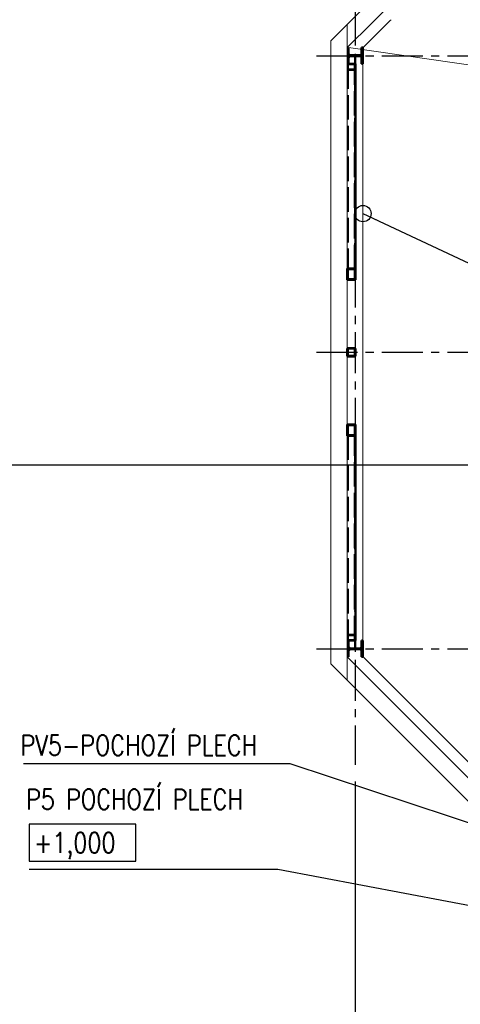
# Paper-space layout 'Layout1' of a CAD drawing. Extents: x -2 to 985, y -36 to 1353.
# Tile 46 of 73: x 594 to 648, y 231 to 351. Entities that reach past the tile are written whole.
import ezdxf
from ezdxf.enums import TextEntityAlignment as Align

# ---------------------------------------------------------------- set-up
doc = ezdxf.new("R2010")
doc.units = 0
for name, pattern in [('ACAD_ISO02W100', [15, 12, -3]), ('ACAD_ISO04W100', [30.5, 24, -3, 0.5, -3]), ('HP_01_CER_B', [8, 5, -1, 1, -1])]:
    doc.linetypes.add(name, pattern=pattern)
doc.layers.get('0').update_dxf_attribs({"linetype": 'CONTINUOUS'})
doc.layers.get('DEFPOINTS').update_dxf_attribs({"color": 132, "linetype": 'CONTINUOUS'})
doc.layers.add('RAMECEK_HP', color=251, linetype='CONTINUOUS')
for name, color, linetype, lineweight in [('SS_KOTY', 3, 'CONTINUOUS', 25), ('SS_OPLÁŠTĚNÍ', 9, 'CONTINUOUS', 13), ('SS_OSY_025', 7, 'HP_01_CER_B', 25), ('SS_PODKLADY', 9, 'CONTINUOUS', 13), ('SS_POPIS_PROFILU', 13, 'CONTINUOUS', 25), ('SS_SLOUPKY', 131, 'CONTINUOUS', 50), ('SS_SLOUPY', 143, 'CONTINUOUS', 50), ('SS_SRAFY', 8, 'CONTINUOUS', 18), ('SS_ZTUŽENÍ', 151, 'CONTINUOUS', 50)]:
    doc.layers.add(name, color=color, linetype=linetype, lineweight=lineweight)
doc.styles.add('ROMANS', font='romans.shx', dxfattribs={"width": 0.8})
doc.styles.add('romans.shx', font='romans.shx', dxfattribs={"height": 5})
doc.dimstyles.new('A-1_(2.5)_50AS', dxfattribs={"dimtxt": 2.5, "dimasz": 2, "dimexe": 1, "dimexo": 2, "dimgap": 0, "dimtad": 0, "dimdec": 1, "dimlfac": 50, "dimrnd": 1, "dimtxsty": 'ROMANS', "dimblk1": 'OBLIQUE', "dimblk2": 'OBLIQUE', "dimsah": 1, "dimcen": 2, "dimclrd": 256, "dimclre": 256, "dimclrt": 256, "dimadec": 1, "dimazin": 2, "dimtfac": 0.714286, "dimtdec": 1, "dimtmove": 0, "dimatfit": 3, "dimldrblk": 'OPEN', "dimfxl": 1, "dimtvp": 1.142857, "dimtfill": 1, "dimtolj": 1, "dimlwd": -1, "dimlwe": -1, "dimarcsym": 0})
pattern_1 = [(45, (657.00232, 254.753937), (-0.04490128, 0.04490128), [])]

# ---------------------------------------------------------------- blocks, each defined once
blk = doc.blocks.new('*U6')
at = {"layer": 'DEFPOINTS'}
blk.add_lwpolyline([(743, 0), (533, 0), (533, 297), (743, 297)], close=True, dxfattribs=at)
at = {"layer": 'DEFPOINTS', "style": 'ROMANS', "width": 0.8}
blk.add_attdef('TISK', text='', height=10, dxfattribs=at).set_placement((743, -33), align=Align.RIGHT)
blk = doc.blocks.new('_Oblique')
at = {"color": 0, "linetype": 'ByBlock', "lineweight": -2}
blk.add_line((-0.5, -0.5), (0.5, 0.5), dxfattribs=at)
blk = doc.blocks.new('*D124')
at = {"layer": 'DEFPOINTS', "color": 0, "transparency": 16777216}
for p in [(635.24, 260.37, -0.2), (656.04, 228.14, -0.2), (656.04, 222.94)]:
    blk.add_point(p, dxfattribs=at)
at = {"layer": 'SS_KOTY', "transparency": 16777216}
for p, q in [((635.24, 258.37), (635.24, 221.94)), ((656.04, 226.14), (656.04, 221.94)), ((635.24, 222.94), (656.04, 222.94))]:
    blk.add_line(p, q, dxfattribs=at)
at = {"layer": 'SS_KOTY', "transparency": 16777216, "xscale": 2, "yscale": 2, "zscale": 2, "rotation": 180}
blk.add_blockref('_Oblique', (635.24, 222.94), dxfattribs=at)
at = {"layer": 'SS_KOTY', "transparency": 16777216, "xscale": 2, "yscale": 2, "zscale": 2}
blk.add_blockref('_Oblique', (656.04, 222.94), dxfattribs=at)
at = {"layer": 'SS_KOTY', "transparency": 16777216, "insert": (645.64, 225.8), "char_height": 2.5, "attachment_point": 5, "style": 'ROMANS', "bg_fill": 3, "box_fill_scale": 1.1, "bg_fill_color": 256, "bg_fill_true_color": 13158600, "bg_fill_transparency": 0}
blk.add_mtext('\\A1;1040', dxfattribs=at)
blk = doc.blocks.new('_OPEN')
at = {"color": 0, "linetype": 'ByBlock'}
for p, q in [((-1, 0.167), (0, 0)), ((0, 0), (-1, -0.167)), ((0, 0), (-1, 0))]:
    blk.add_line(p, q, dxfattribs=at)

psp = doc.layouts.get("Layout1")

# ---------------------------------------------------------------- hatches: boundary and pattern name
at = {"layer": 'SS_SRAFY'}
h = psp.add_hatch(dxfattribs=at)
h.set_pattern_fill('ANSI31', color=5, scale=0.02, style=0)
h.set_pattern_definition(pattern_1)
h.paths.add_polyline_path([(634.4423, 347.9539), (634.2823, 347.9539), (634.2823, 345.9539), (634.4423, 345.9539), (634.4423, 346.6639, -0.41421356), (634.6823, 346.9039), (635.8023, 346.9039, -0.41421356), (636.0423, 346.6639), (636.0423, 345.9539), (636.2023, 345.9539), (636.2023, 347.9539), (636.0423, 347.9539), (636.0423, 347.2439, -0.41421356), (635.8023, 347.0039), (634.6823, 347.0039, -0.41421356), (634.4423, 347.2439)], flags=0)
h = psp.add_hatch(dxfattribs=at)
h.set_pattern_fill('ANSI31', color=5, scale=0.02, style=0)
h.set_pattern_definition(pattern_1)
h.paths.add_polyline_path([(635.1623, 311.2539), (634.4023, 311.2539, 0.41421356), (634.2823, 311.1339), (634.2823, 310.3739, 0.41421356), (634.4023, 310.2539), (635.1623, 310.2539, 0.41421356), (635.2823, 310.3739), (635.2823, 311.1339, 0.41421356)], flags=0)
h.paths.add_polyline_path([(635.2223, 311.1339), (635.2223, 310.3739, -0.41421356), (635.1623, 310.3139), (634.4023, 310.3139, -0.41421356), (634.3423, 310.3739), (634.3423, 311.1339, -0.41421356), (634.4023, 311.1939), (635.1623, 311.1939, -0.41421356)], flags=0)
h = psp.add_hatch(dxfattribs=at)
h.set_pattern_fill('ANSI31', color=5, scale=0.02, style=0)
h.set_pattern_definition(pattern_1)
h.paths.add_polyline_path([(634.4423, 275.5539), (634.2823, 275.5539), (634.2823, 273.5539), (634.4423, 273.5539), (634.4423, 274.2639, -0.41421356), (634.6823, 274.5039), (635.8023, 274.5039, -0.41421356), (636.0423, 274.2639), (636.0423, 273.5539), (636.2023, 273.5539), (636.2023, 275.5539), (636.0423, 275.5539), (636.0423, 274.8439, -0.41421356), (635.8023, 274.6039), (634.6823, 274.6039, -0.41421356), (634.4423, 274.8439)], flags=0)

# ---------------------------------------------------------------- linework, layer by layer
at = {"layer": 'SS_OPLÁŠTĚNÍ', "color": 9, "linetype": 'Continuous', "ltscale": 0.25}
for p, q in [((657.0823, 370.7539), (634.2823, 347.9539)), ((654.2539, 370.7539), (634.2823, 350.7824)), ((634.2823, 350.7824), (632.2823, 348.7824)), ((634.2823, 350.7824), (634.2823, 347.9539)), ((632.2823, 348.7824), (632.2823, 272.7255)), ((634.2823, 347.9539), (634.2823, 320.9708)), ((634.2823, 319.5897), (634.2823, 311.1339)), ((634.2823, 310.3739), (634.2823, 301.9182)), ((634.2823, 300.5371), (634.2823, 273.5539)), ((634.2823, 273.5539), (634.2823, 270.7255)), ((632.2823, 272.7255), (634.2823, 270.7255))]:
    psp.add_line(p, q, dxfattribs=at)
at = {"layer": 'SS_OSY_025'}
for p, q in [((635.2423, 361.1993, -0.2), (635.2423, 260.3731, -0.2)), ((630.5262, 346.9539, -970), (712.6271, 346.9539, -970)), ((630.5262, 310.7539, -970), (712.6271, 310.7539, -970)), ((630.5262, 274.5539, -970), (712.6271, 274.5539, -970))]:
    psp.add_line(p, q, dxfattribs=at)
at = {"layer": 'SS_PODKLADY', "color": 9, "linetype": 'Continuous', "ltscale": 0.25}
for p, q in [((636.2023, 347.9139), (639.5423, 351.2539)), ((639.5423, 351.2539), (639.6423, 351.3539)), ((636.2023, 275.5539), (636.2023, 345.9539))]:
    psp.add_line(p, q, dxfattribs=at)
at = {"layer": 'SS_PODKLADY'}
psp.add_line((634.4423, 347.9539, -970), (690.6917, 339.775), dxfattribs=at)
at = {"layer": 'SS_POPIS_PROFILU', "color": 0, "linetype": 'ByBlock', "lineweight": -2}
psp.add_line((636.2023, 327.6836), (638.0137, 326.8358), dxfattribs=at)
at = {"layer": 'SS_POPIS_PROFILU', "color": 13}
psp.add_lwpolyline([(636.2023, 327.6836), (663.489, 314.9128), (694.0604, 314.9128)], dxfattribs=at)
at = {"layer": 'SS_POPIS_PROFILU', "color": 4}
psp.add_lwpolyline([(595.4298, 248.6293), (608.4774, 248.6293), (608.4774, 253.1293), (595.4298, 253.1293), (595.4298, 248.6293)], dxfattribs=at)
at = {"layer": 'SS_POPIS_PROFILU', "color": 0, "linetype": 'ByBlock', "lineweight": -2}
psp.add_circle((636.2023, 327.6836), 1, dxfattribs=at)
at = {"layer": 'SS_SLOUPKY', "color": 1, "linetype": 'Continuous', "ltscale": 0.25}
for p, q in [((634.2823, 311.1339), (634.2823, 310.3739)), ((634.3423, 311.1339), (634.3423, 310.3739)), ((635.1623, 311.2539), (634.4023, 311.2539)), ((634.4023, 311.1939), (635.1623, 311.1939)), ((635.1623, 310.3139), (634.4023, 310.3139)), ((634.4023, 310.2539), (635.1623, 310.2539)), ((635.2223, 310.3739), (635.2223, 311.1339)), ((635.2823, 310.3739), (635.2823, 311.1339))]:
    psp.add_line(p, q, dxfattribs=at)
at = {"layer": 'SS_SLOUPKY', "color": 7, "linetype": 'ACAD_ISO04W100', "ltscale": 0.25}
psp.add_line((634.7823, 310.7539), (634.7823, 310.7539), dxfattribs=at)
at = {"layer": 'SS_SLOUPKY', "color": 1, "linetype": 'Continuous', "ltscale": 0.25}
for centre, start, end in [((634.4023, 311.1339), 90, 180), ((634.4023, 310.3739), 180, 270), ((635.1623, 311.1339), 0, 90), ((635.1623, 310.3739), 270, 0)]:
    psp.add_arc(centre, 0.12, start, end, dxfattribs=at)
at = {"layer": 'SS_SLOUPKY', "color": 1, "linetype": 'Continuous', "ltscale": 0.25, "extrusion": (2.27374e-13, -9.41813e-14, -1)}
psp.add_arc((-634.4023, 311.1339), 0.06, 0, 90, dxfattribs=at)
at = {"layer": 'SS_SLOUPKY', "color": 1, "linetype": 'Continuous', "ltscale": 0.25, "extrusion": (7.57912e-14, 3.13938e-14, -1)}
psp.add_arc((-634.4023, 310.3739), 0.06, 270, 0, dxfattribs=at)
at = {"layer": 'SS_SLOUPKY', "color": 1, "linetype": 'Continuous', "ltscale": 0.25, "extrusion": (-9.41813e-14, -2.27374e-13, -1)}
psp.add_arc((-635.1623, 311.1339), 0.06, 90, 180, dxfattribs=at)
at = {"layer": 'SS_SLOUPKY', "color": 1, "linetype": 'Continuous', "ltscale": 0.25, "extrusion": (-3.13938e-14, 7.57912e-14, -1)}
psp.add_arc((-635.1623, 310.3739), 0.06, 180, 270, dxfattribs=at)
at = {"layer": 'SS_SLOUPY', "color": 1, "linetype": 'Continuous', "ltscale": 0.25}
for p, q in [((634.4423, 347.9539), (634.2823, 347.9539)), ((634.4423, 347.2439), (634.4423, 347.9539)), ((636.2023, 347.9539), (636.0423, 347.9539)), ((636.0423, 347.9539), (636.0423, 347.2439)), ((636.2023, 345.9539), (636.2023, 347.9539)), ((634.4423, 345.9539), (634.4423, 346.6639)), ((635.8023, 347.0039), (634.6823, 347.0039)), ((634.6823, 346.9039), (635.8023, 346.9039)), ((636.0423, 346.6639), (636.0423, 345.9539)), ((634.4423, 345.9539), (634.2823, 345.9539)), ((636.2023, 345.9539), (636.0423, 345.9539)), ((634.2823, 275.5539), (634.4423, 275.5539)), ((634.4423, 274.8439), (634.4423, 275.5539)), ((636.0423, 275.5539), (636.2023, 275.5539)), ((636.0423, 275.5539), (636.0423, 274.8439)), ((636.2023, 273.5539), (636.2023, 275.5539)), ((634.4423, 273.5539), (634.4423, 274.2639)), ((635.8023, 274.6039), (634.6823, 274.6039)), ((634.6823, 274.5039), (635.8023, 274.5039)), ((636.0423, 274.2639), (636.0423, 273.5539)), ((634.2823, 273.5539), (634.4423, 273.5539)), ((636.0423, 273.5539), (636.2023, 273.5539))]:
    psp.add_line(p, q, dxfattribs=at)
at = {"layer": 'SS_SLOUPY', "color": 7, "linetype": 'ACAD_ISO04W100', "ltscale": 0.25}
for p, q in [((635.2423, 346.9539), (635.2423, 346.9539)), ((635.2423, 274.5539), (635.2423, 274.5539))]:
    psp.add_line(p, q, dxfattribs=at)
at = {"layer": 'SS_SLOUPY', "color": 1, "linetype": 'Continuous', "ltscale": 0.25, "extrusion": (0, 0, -1)}
for centre, start, end in [((-634.6823, 347.2439), 270, 0), ((-635.8023, 347.2439), 180, 270), ((-634.6823, 274.8439), 270, 0), ((-635.8023, 274.8439), 180, 270)]:
    psp.add_arc(centre, 0.24, start, end, dxfattribs=at)
at = {"layer": 'SS_SLOUPY', "color": 1, "linetype": 'Continuous', "ltscale": 0.25, "extrusion": (-1.89478e-14, 7.84844e-15, -1)}
for centre in [(-634.6823, 346.6639), (-634.6823, 274.2639)]:
    psp.add_arc(centre, 0.24, 0, 90, dxfattribs=at)
at = {"layer": 'SS_SLOUPY', "color": 1, "linetype": 'Continuous', "ltscale": 0.25, "extrusion": (7.84844e-15, 1.89478e-14, -1)}
for centre in [(-635.8023, 346.6639), (-635.8023, 274.2639)]:
    psp.add_arc(centre, 0.24, 90, 180, dxfattribs=at)
at = {"layer": 'SS_ZTUŽENÍ', "color": 7, "linetype": 'ACAD_ISO04W100', "ltscale": 0.25}
for p, q in [((635.2423, 346.9539), (635.2423, 320.2803)), ((635.2423, 301.2276), (635.2423, 274.5539))]:
    psp.add_line(p, q, dxfattribs=at)
at = {"layer": 'SS_ZTUŽENÍ', "color": 3, "linetype": 'ACAD_ISO02W100', "ltscale": 0.25}
for p, q in [((635.2823, 345.2299), (634.2823, 345.2299)), ((635.2223, 345.9105), (634.3423, 345.9105)), ((634.3423, 345.9105), (634.3423, 320.8879)), ((635.2223, 345.2733), (634.3423, 345.2733)), ((635.2223, 320.8879), (635.2223, 345.9105)), ((634.3423, 300.6199), (634.3423, 275.5974)), ((635.2223, 275.5974), (635.2223, 300.6199)), ((634.2823, 276.278), (635.2823, 276.278)), ((634.3423, 276.2346), (635.2223, 276.2346)), ((634.3423, 275.5974), (635.2223, 275.5974))]:
    psp.add_line(p, q, dxfattribs=at)
at = {"layer": 'SS_ZTUŽENÍ', "color": 1, "linetype": 'Continuous', "ltscale": 0.25}
for p, q in [((635.2823, 345.9539), (634.4423, 345.9539)), ((635.2823, 320.9708), (635.2823, 345.9539)), ((634.2823, 320.9708), (635.2823, 320.9708)), ((634.2823, 320.9708), (634.2823, 319.5897)), ((635.2823, 319.5897), (635.2823, 320.9708)), ((634.3423, 320.8879), (635.2223, 320.8879)), ((634.3423, 320.8879), (634.3423, 319.6726)), ((635.2223, 319.6726), (635.2223, 320.8879)), ((634.2823, 319.5897), (635.2823, 319.5897)), ((634.3423, 319.6726), (635.2223, 319.6726)), ((635.2823, 301.9182), (634.2823, 301.9182)), ((634.2823, 301.9182), (634.2823, 300.5371)), ((635.2223, 301.8353), (634.3423, 301.8353)), ((634.3423, 301.8353), (634.3423, 300.6199)), ((635.2223, 300.6199), (635.2223, 301.8353)), ((635.2823, 300.5371), (635.2823, 301.9182)), ((635.2823, 300.5371), (634.2823, 300.5371)), ((635.2223, 300.6199), (634.3423, 300.6199)), ((635.2823, 275.554), (635.2823, 300.5371)), ((634.4423, 275.554), (635.2823, 275.554))]:
    psp.add_line(p, q, dxfattribs=at)

# ---------------------------------------------------------------- block references
at = {"layer": 'RAMECEK_HP'}
psp.add_blockref('*U6', (0, 0), dxfattribs=at)

# ---------------------------------------------------------------- texts
at = {"layer": 'SS_POPIS_PROFILU', "color": 13, "style": 'romans.shx', "width": 0.8}
for s, p in [('PV5-POCHOZÍ PLECH', (594.3737, 261.5212)), ('P5 POCHOZÍ PLECH', (595.0526, 254.9293))]:
    psp.add_text(s, height=2.5, dxfattribs=at).set_placement(p)
at = {"layer": 'SS_POPIS_PROFILU', "color": 4, "style": 'romans.shx', "width": 0.8}
psp.add_text('+1,000', height=2.5, dxfattribs=at).set_placement((596.0316, 249.6293))

# ---------------------------------------------------------------- next in the draw order: dimensions: what is measured, and where the dimension line sits
at = {"layer": 'SS_KOTY'}
dim = psp.add_linear_dim(base=(656.0423, 222.9387), p1=(635.2423, 260.3731, -0.2), p2=(656.0423, 228.1413, -0.2), dimstyle='A-1_(2.5)_50AS', dxfattribs=at)
dim.commit()
dim.dimension.update_dxf_attribs({"geometry": '*D124', "text_midpoint": (645.6423, 225.7958)})

# ---------------------------------------------------------------- next in the draw order: linework, layer by layer
at = {"layer": 'SS_OPLÁŠTĚNÍ', "color": 9, "linetype": 'Continuous', "ltscale": 0.25}
for p, q in [((634.2823, 273.5539), (657.0823, 250.7539)), ((634.2823, 270.7255), (654.2539, 250.7539))]:
    psp.add_line(p, q, dxfattribs=at)
at = {"layer": 'SS_PODKLADY', "color": 9, "linetype": 'Continuous', "ltscale": 0.25}
psp.add_line((655.0423, 254.7539), (636.2023, 273.5939), dxfattribs=at)
at = {"layer": 'SS_POPIS_PROFILU', "color": 13}
for points in [[(656.8623, 250.7539), (627.3223, 260.5212), (594.7509, 260.5212)], [(656.8423, 241.7668), (625.8107, 247.6293), (595.4298, 247.6293)]]:
    psp.add_lwpolyline(points, dxfattribs=at)

doc.saveas('drawing.dxf')
